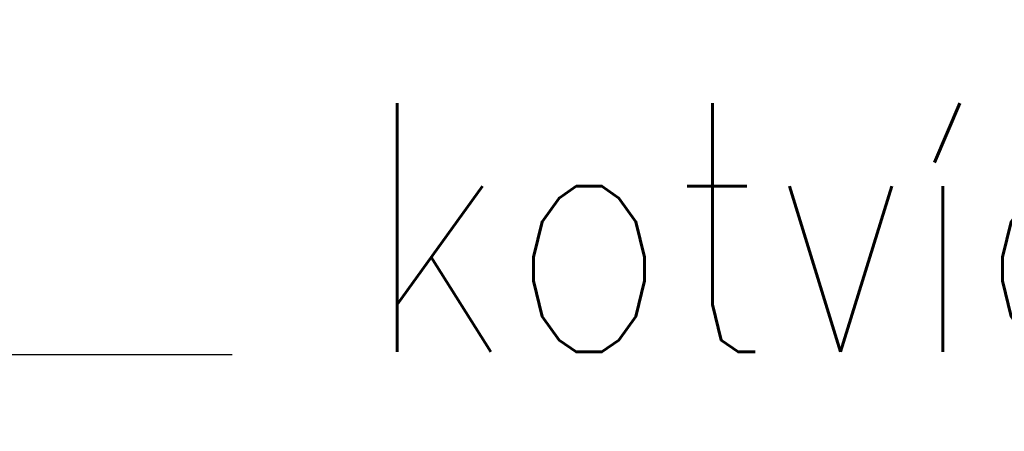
# Model space of a CAD drawing. Header units: millimetres. Extents: x -637441 to -130928, y -380379 to -53767.
# Tile 143 of 193: x -365430 to -364935, y -156534 to -156327. Entities that reach past the tile are written whole.
import ezdxf

# ---------------------------------------------------------------- set-up
doc = ezdxf.new("R2010")
doc.units = ezdxf.units.MM
doc.header["$LTSCALE"] = 10
doc.layers.add('CKTEXTY_MALE', color=7, linetype='Continuous', lineweight=25)
doc.styles.get("Standard").update_dxf_attribs({"font": 'simplex.shx', "width": 0.8})
doc.dimstyles.new('normální', dxfattribs={"dimscale": 50, "dimtxt": 2.5, "dimasz": 2.5, "dimexe": 1.768, "dimexo": 5, "dimtad": 1, "dimrnd": 1, "dimtxsty": 'Standard', "dimblk1": 'OBLIQUE', "dimblk2": 'OBLIQUE', "dimsah": 1, "dimcen": 2.5, "dimdle": 1.8, "dimadec": 0, "dimazin": 0, "dimtfac": 1, "dimtix": 1, "dimtmove": 2, "dimatfit": 3, "dimfxl": 1, "dimarcsym": 0})

# ---------------------------------------------------------------- blocks, each defined once
blk = doc.blocks.new('_OBLIQUE')
at = {"color": 0, "linetype": 'ByBlock'}
blk.add_line((-0.5, -0.5), (0.5, 0.5), dxfattribs=at)

msp = doc.modelspace()

# ---------------------------------------------------------------- texts
at = {"layer": 'CKTEXTY_MALE', "color": 7, "width": 0.8}
msp.add_text('kotvící prvky', height=125, dxfattribs=at).set_placement((-365257.574, -156494.514))

# ---------------------------------------------------------------- leaders
at = {"layer": 'CKTEXTY_MALE'}
msp.add_leader([(-365906.642, -155761.69), (-365441.697, -156495.821), (-365323.335, -156495.821)], dimstyle='normální', override={"dimgap": 0.625, "dimtad": 0}, dxfattribs=at)

doc.saveas('drawing.dxf')
